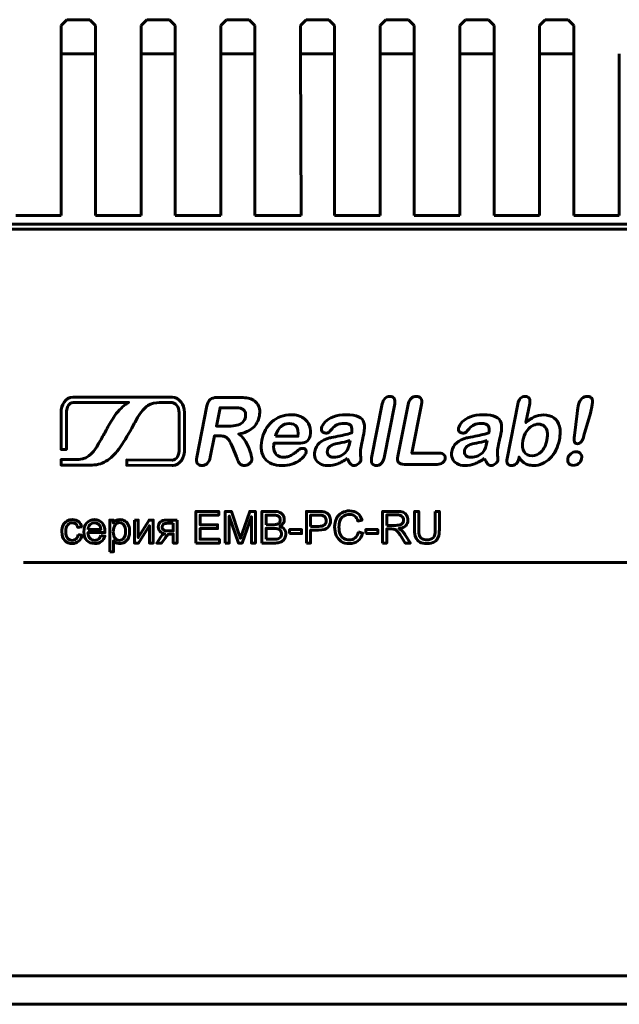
# Model space of a CAD drawing. Header units: millimetres. Extents: x -130 to 140, y -142 to 74.
# Tile 3 of 13: x -86 to -33, y -12 to 74. Entities that reach past the tile are written whole.
import ezdxf

# ---------------------------------------------------------------- set-up
doc = ezdxf.new("R2010")
doc.units = ezdxf.units.MM
doc.linetypes.add('K5LT_BASIC', pattern=[0])

msp = doc.modelspace()

# ---------------------------------------------------------------- linework, layer by layer
at = {"color": 150, "linetype": 'K5LT_BASIC', "lineweight": 60, "true_color": 0x0080ff}
for p, q in [((-81.706, 74.118), (-82.206, 73.618)), ((-82.206, 71.118), (-82.206, 73.618)), ((-79.706, 74.118), (-81.706, 74.118)), ((-79.206, 73.618), (-79.706, 74.118)), ((-79.206, 73.618), (-79.206, 71.118)), ((-74.706, 74.118), (-75.206, 73.618)), ((-75.206, 71.118), (-75.206, 73.618)), ((-72.706, 74.118), (-74.706, 74.118)), ((-72.206, 73.618), (-72.706, 74.118)), ((-72.206, 73.618), (-72.206, 71.118)), ((-67.706, 74.118), (-68.206, 73.618)), ((-68.206, 71.118), (-68.206, 73.618)), ((-65.706, 74.118), (-67.706, 74.118)), ((-65.206, 73.618), (-65.706, 74.118)), ((-65.206, 73.618), (-65.206, 71.118)), ((-60.703, 74.118), (-61.2, 73.618)), ((-61.193, 71.118), (-61.2, 73.618)), ((-58.706, 74.118), (-60.703, 74.118)), ((-58.206, 73.618), (-58.706, 74.118)), ((-58.206, 73.618), (-58.206, 71.118)), ((-53.706, 74.118), (-54.206, 73.618)), ((-54.206, 71.118), (-54.206, 73.618)), ((-51.706, 74.118), (-53.706, 74.118)), ((-51.206, 73.618), (-51.706, 74.118)), ((-51.206, 73.618), (-51.206, 71.118)), ((-46.706, 74.118), (-47.206, 73.618)), ((-47.206, 71.118), (-47.206, 73.618)), ((-44.706, 74.118), (-46.706, 74.118)), ((-44.206, 73.618), (-44.706, 74.118)), ((-44.206, 73.618), (-44.206, 71.118)), ((-39.706, 74.118), (-40.206, 73.618)), ((-40.206, 71.118), (-40.206, 73.618)), ((-39.706, 74.118), (-37.706, 74.118)), ((-37.206, 73.618), (-37.706, 74.118)), ((-37.206, 73.618), (-37.206, 71.118)), ((-82.206, 71.118), (-82.206, 56.918)), ((-79.206, 71.118), (-82.206, 71.118)), ((-79.206, 56.918), (-79.206, 71.118)), ((-75.206, 71.118), (-75.206, 56.918)), ((-72.206, 71.118), (-75.206, 71.118)), ((-72.206, 56.918), (-72.206, 71.118)), ((-68.206, 71.118), (-68.206, 56.918)), ((-65.206, 71.118), (-68.206, 71.118)), ((-65.206, 56.918), (-65.206, 71.118)), ((-61.193, 71.118), (-61.152, 56.918)), ((-58.206, 71.118), (-61.193, 71.118)), ((-58.206, 56.918), (-58.206, 71.118)), ((-54.206, 71.118), (-54.206, 56.918)), ((-51.206, 71.118), (-54.206, 71.118)), ((-51.206, 56.918), (-51.206, 71.118)), ((-47.206, 71.118), (-47.206, 56.918)), ((-44.206, 71.118), (-47.206, 71.118)), ((-44.206, 56.918), (-44.206, 71.118)), ((-40.206, 56.918), (-40.206, 71.118)), ((-40.206, 71.118), (-37.206, 71.118)), ((-37.206, 56.918), (-37.206, 71.118)), ((-33.206, 71.118), (-33.206, 56.918)), ((-82.206, 56.918), (-86.206, 56.918)), ((-75.206, 56.918), (-79.206, 56.918)), ((-68.206, 56.918), (-72.206, 56.918)), ((-61.152, 56.918), (-65.206, 56.918)), ((-54.206, 56.918), (-58.206, 56.918)), ((-47.206, 56.918), (-51.206, 56.918)), ((-40.206, 56.918), (-44.206, 56.918)), ((-33.206, 56.918), (-37.206, 56.918)), ((-0.305, 55.718), (-95.656, 55.718)), ((-0.755, 56.168), (-95.456, 56.168)), ((-78.874, 36.991), (-78.872, 36.994)), ((-85.511, 26.455), (82.489, 26.455)), ((-119.706, -9.832), (130.294, -9.832)), ((-107.006, -9.824), (-69.706, -9.824)), ((-69.706, -9.824), (-69.706, -9.832)), ((-39.706, -9.824), (-9.706, -9.824)), ((-39.706, -9.832), (-39.706, -9.824)), ((-119.706, -12.332), (130.294, -12.332))]:
    msp.add_line(p, q, dxfattribs=at)
for points, knots in [([(-73.568, 40.515), (-73.894, 40.495), (-74.339, 40.411), (-74.597, 40.244), (-74.904, 40.047), (-75.196, 39.712), (-75.513, 39.178), (-75.706, 38.835), (-75.786, 38.691), (-75.866, 38.547), (-76.309, 37.749), (-76.58, 37.262), (-77.036, 36.597), (-77.374, 36.101), (-77.728, 35.715), (-78.125, 35.447), (-78.533, 35.171), (-78.982, 35.022), (-79.494, 35.013), (-79.494, 35.013), (-79.501, 35.013), (-79.501, 35.013), (-82.219, 35.012), (-82.219, 35.012), (-82.224, 35.494), (-82.224, 35.494), (-80.666, 35.499), (-80.666, 35.499), (-79.73, 35.539), (-79.24, 36.374), (-78.989, 36.802), (-78.946, 36.876), (-78.908, 36.939), (-78.875, 36.989), (-78.641, 37.387), (-78.482, 37.683), (-78.337, 37.953), (-78.136, 38.326), (-77.962, 38.649), (-77.629, 39.166), (-77.629, 39.166), (-77.631, 39.164), (-77.631, 39.164), (-77.303, 39.687), (-76.914, 40.076), (-76.535, 40.357), (-76.468, 40.407), (-76.361, 40.473), (-76.294, 40.517), (-76.294, 40.517), (-76.294, 40.517), (-76.294, 40.517), (-81.16, 40.519), (-81.16, 40.519), (-81.33, 40.499), (-81.471, 40.415), (-81.571, 40.271), (-81.684, 40.109), (-81.751, 39.871), (-81.759, 39.558), (-81.759, 39.558), (-81.759, 36.395), (-81.759, 36.395), (-82.231, 36.395), (-82.231, 36.395), (-82.231, 39.569), (-82.231, 39.569), (-82.22, 39.978), (-82.122, 40.303), (-81.958, 40.539), (-81.772, 40.806), (-81.507, 40.958), (-81.188, 40.989), (-81.188, 40.989), (-81.166, 40.99), (-81.166, 40.99), (-73.402, 40.986), (-73.402, 40.986), (-73.402, 40.986), (-73.402, 40.986), (-72.485, 40.981), (-72.485, 40.981), (-72.466, 40.981), (-72.466, 40.981), (-72.164, 40.955), (-71.888, 40.802), (-71.689, 40.54), (-71.516, 40.312), (-71.404, 40.011), (-71.393, 39.632), (-71.393, 39.632), (-71.382, 39.594), (-71.382, 39.594), (-71.388, 36.458), (-71.388, 36.458), (-71.388, 36.464), (-71.388, 36.464), (-71.365, 35.648), (-71.805, 34.999), (-72.42, 34.982), (-72.42, 34.982), (-72.421, 34.982), (-72.421, 34.982), (-72.437, 34.981), (-72.453, 34.981), (-72.469, 34.982), (-72.469, 34.982), (-72.464, 34.982), (-72.464, 34.982), (-76.458, 34.993), (-76.458, 34.993), (-76.458, 35.464), (-76.458, 35.464), (-72.464, 35.453), (-72.464, 35.453), (-72.458, 35.453), (-72.458, 35.453), (-72.45, 35.453), (-72.441, 35.453), (-72.432, 35.453), (-72.432, 35.453), (-72.433, 35.453), (-72.433, 35.453), (-72.089, 35.463), (-71.844, 35.9), (-71.859, 36.451), (-71.859, 36.451), (-71.859, 36.458), (-71.859, 36.458), (-71.864, 39.615), (-71.864, 39.615), (-71.864, 39.609), (-71.864, 39.609), (-71.872, 39.883), (-71.948, 40.101), (-72.065, 40.255), (-72.18, 40.407), (-72.337, 40.495), (-72.506, 40.51), (-72.506, 40.51), (-72.487, 40.51), (-72.487, 40.51), (-73.402, 40.515), (-73.402, 40.515), (-73.403, 40.515), (-73.403, 40.515), (-73.568, 40.515), (-73.568, 40.515), (-73.568, 40.515), (-73.568, 40.515)], [0, 0, 0, 0, 0.017544, 0.017544, 0.017544, 0.035088, 0.035088, 0.035088, 0.052632, 0.052632, 0.052632, 0.070175, 0.070175, 0.070175, 0.087719, 0.087719, 0.087719, 0.105263, 0.105263, 0.105263, 0.122807, 0.122807, 0.140351, 0.140351, 0.157895, 0.157895, 0.175439, 0.175439, 0.175439, 0.192982, 0.192982, 0.192982, 0.210526, 0.210526, 0.210526, 0.22807, 0.22807, 0.22807, 0.245614, 0.245614, 0.245614, 0.263158, 0.263158, 0.263158, 0.280702, 0.280702, 0.280702, 0.298246, 0.298246, 0.298246, 0.315789, 0.315789, 0.333333, 0.333333, 0.333333, 0.350877, 0.350877, 0.350877, 0.368421, 0.368421, 0.368421, 0.385965, 0.385965, 0.403509, 0.403509, 0.421053, 0.421053, 0.421053, 0.438596, 0.438596, 0.438596, 0.45614, 0.45614, 0.45614, 0.473684, 0.473684, 0.491228, 0.491228, 0.508772, 0.508772, 0.526316, 0.526316, 0.54386, 0.54386, 0.54386, 0.561404, 0.561404, 0.561404, 0.578947, 0.578947, 0.578947, 0.596491, 0.596491, 0.614035, 0.614035, 0.631579, 0.631579, 0.631579, 0.649123, 0.649123, 0.649123, 0.666667, 0.666667, 0.666667, 0.684211, 0.684211, 0.684211, 0.701754, 0.701754, 0.719298, 0.719298, 0.736842, 0.736842, 0.754386, 0.754386, 0.77193, 0.77193, 0.77193, 0.789474, 0.789474, 0.789474, 0.807018, 0.807018, 0.807018, 0.824561, 0.824561, 0.824561, 0.842105, 0.842105, 0.859649, 0.859649, 0.877193, 0.877193, 0.877193, 0.894737, 0.894737, 0.894737, 0.912281, 0.912281, 0.912281, 0.929825, 0.929825, 0.947368, 0.947368, 0.964912, 0.964912, 0.982456, 0.982456, 1, 1, 1, 1]), ([(-68.33, 37.586), (-68.33, 37.586), (-68.747, 37.586), (-68.747, 37.586), (-69.12, 35.701), (-69.12, 35.701), (-69.169, 35.454), (-69.26, 35.271), (-69.393, 35.154), (-69.525, 35.036), (-69.68, 34.977), (-69.856, 34.977), (-70.045, 34.977), (-70.18, 35.039), (-70.26, 35.162), (-70.339, 35.285), (-70.356, 35.464), (-70.309, 35.701), (-70.309, 35.701), (-69.414, 40.215), (-69.414, 40.215), (-69.364, 40.471), (-69.27, 40.656), (-69.132, 40.771), (-68.995, 40.886), (-68.798, 40.943), (-68.542, 40.943), (-68.542, 40.943), (-66.61, 40.943), (-66.61, 40.943), (-66.343, 40.943), (-66.117, 40.932), (-65.932, 40.909), (-65.747, 40.887), (-65.585, 40.841), (-65.447, 40.771), (-65.278, 40.693), (-65.138, 40.583), (-65.024, 40.439), (-64.912, 40.295), (-64.837, 40.128), (-64.803, 39.937), (-64.766, 39.747), (-64.77, 39.545), (-64.812, 39.33), (-64.899, 38.893), (-65.091, 38.544), (-65.39, 38.283), (-65.689, 38.02), (-66.1, 37.836), (-66.622, 37.727), (-66.434, 37.615), (-66.265, 37.448), (-66.116, 37.23), (-65.968, 37.011), (-65.842, 36.779), (-65.741, 36.532), (-65.639, 36.284), (-65.566, 36.062), (-65.521, 35.864), (-65.477, 35.664), (-65.461, 35.528), (-65.476, 35.454), (-65.491, 35.376), (-65.531, 35.3), (-65.596, 35.223), (-65.66, 35.148), (-65.738, 35.088), (-65.833, 35.043), (-65.928, 34.999), (-66.031, 34.977), (-66.143, 34.977), (-66.275, 34.977), (-66.382, 35.009), (-66.46, 35.072), (-66.538, 35.134), (-66.6, 35.214), (-66.647, 35.309), (-66.693, 35.405), (-66.754, 35.547), (-66.829, 35.734), (-66.829, 35.734), (-67.148, 36.526), (-67.148, 36.526), (-67.262, 36.817), (-67.371, 37.038), (-67.475, 37.19), (-67.58, 37.342), (-67.696, 37.445), (-67.824, 37.501), (-67.951, 37.557), (-68.12, 37.586), (-68.33, 37.586)], [0, 0, 0, 0, 0.032258, 0.032258, 0.064516, 0.064516, 0.064516, 0.096774, 0.096774, 0.096774, 0.129032, 0.129032, 0.129032, 0.16129, 0.16129, 0.16129, 0.193548, 0.193548, 0.193548, 0.225806, 0.225806, 0.225806, 0.258065, 0.258065, 0.258065, 0.290323, 0.290323, 0.290323, 0.322581, 0.322581, 0.322581, 0.354839, 0.354839, 0.354839, 0.387097, 0.387097, 0.387097, 0.419355, 0.419355, 0.419355, 0.451613, 0.451613, 0.451613, 0.483871, 0.483871, 0.483871, 0.516129, 0.516129, 0.516129, 0.548387, 0.548387, 0.548387, 0.580645, 0.580645, 0.580645, 0.612903, 0.612903, 0.612903, 0.645161, 0.645161, 0.645161, 0.677419, 0.677419, 0.677419, 0.709677, 0.709677, 0.709677, 0.741935, 0.741935, 0.741935, 0.774194, 0.774194, 0.774194, 0.806452, 0.806452, 0.806452, 0.83871, 0.83871, 0.83871, 0.870968, 0.870968, 0.870968, 0.903226, 0.903226, 0.903226, 0.935484, 0.935484, 0.935484, 0.967742, 0.967742, 0.967742, 1, 1, 1, 1]), ([(-54.96, 35.641), (-54.96, 35.641), (-54.022, 40.379), (-54.022, 40.379), (-53.979, 40.598), (-53.897, 40.763), (-53.778, 40.875), (-53.658, 40.987), (-53.516, 41.043), (-53.35, 41.043), (-53.184, 41.043), (-53.063, 40.987), (-52.982, 40.876), (-52.903, 40.766), (-52.885, 40.6), (-52.929, 40.379), (-52.929, 40.379), (-53.868, 35.641), (-53.868, 35.641), (-53.912, 35.42), (-53.996, 35.255), (-54.121, 35.144), (-54.245, 35.033), (-54.389, 34.977), (-54.551, 34.977), (-54.712, 34.977), (-54.831, 35.035), (-54.908, 35.149), (-54.985, 35.264), (-55.003, 35.428), (-54.96, 35.641)], [0, 0, 0, 0, 0.1, 0.1, 0.1, 0.2, 0.2, 0.2, 0.3, 0.3, 0.3, 0.4, 0.4, 0.4, 0.5, 0.5, 0.5, 0.6, 0.6, 0.6, 0.7, 0.7, 0.7, 0.8, 0.8, 0.8, 0.9, 0.9, 0.9, 1, 1, 1, 1]), ([(-50.572, 40.323), (-50.572, 40.323), (-51.418, 36.054), (-51.418, 36.054), (-49.008, 36.054), (-49.008, 36.054), (-48.817, 36.054), (-48.679, 36.007), (-48.595, 35.913), (-48.51, 35.82), (-48.482, 35.703), (-48.51, 35.562), (-48.539, 35.417), (-48.613, 35.301), (-48.731, 35.211), (-48.85, 35.122), (-49.008, 35.077), (-49.202, 35.077), (-49.202, 35.077), (-52.071, 35.077), (-52.071, 35.077), (-52.33, 35.077), (-52.505, 35.134), (-52.596, 35.249), (-52.687, 35.364), (-52.706, 35.55), (-52.655, 35.805), (-52.655, 35.805), (-51.76, 40.323), (-51.76, 40.323), (-51.713, 40.562), (-51.623, 40.742), (-51.359, 40.983), (-51.205, 41.043), (-51.029, 41.043), (-50.851, 41.043), (-50.718, 40.984), (-50.631, 40.865), (-50.544, 40.747), (-50.524, 40.565), (-50.572, 40.323)], [0, 0, 0, 0, 0.071429, 0.071429, 0.142857, 0.142857, 0.142857, 0.214286, 0.214286, 0.214286, 0.285714, 0.285714, 0.285714, 0.357143, 0.357143, 0.357143, 0.428571, 0.428571, 0.428571, 0.5, 0.5, 0.5, 0.571429, 0.571429, 0.571429, 0.642857, 0.642857, 0.642857, 0.714286, 0.714286, 0.714286, 0.785714, 0.785714, 0.857143, 0.857143, 0.857143, 0.928571, 0.928571, 0.928571, 1, 1, 1, 1]), ([(-41.074, 40.419), (-41.074, 40.419), (-41.405, 38.75), (-41.405, 38.75), (-41.157, 38.964), (-40.915, 39.127), (-40.679, 39.24), (-40.444, 39.353), (-40.168, 39.411), (-39.853, 39.411), (-39.49, 39.411), (-39.189, 39.325), (-38.95, 39.153), (-38.709, 38.981), (-38.547, 38.731), (-38.462, 38.404), (-38.375, 38.078), (-38.376, 37.69), (-38.465, 37.242), (-38.531, 36.911), (-38.633, 36.608), (-38.771, 36.332), (-38.91, 36.056), (-39.08, 35.816), (-39.279, 35.614), (-39.481, 35.41), (-39.706, 35.255), (-39.956, 35.144), (-40.206, 35.033), (-40.468, 34.977), (-40.743, 34.977), (-40.911, 34.977), (-41.065, 34.998), (-41.206, 35.037), (-41.346, 35.077), (-41.461, 35.13), (-41.553, 35.196), (-41.644, 35.26), (-41.719, 35.328), (-41.779, 35.398), (-41.838, 35.466), (-41.915, 35.57), (-42.007, 35.709), (-42.007, 35.709), (-42.028, 35.602), (-42.028, 35.602), (-42.069, 35.397), (-42.149, 35.241), (-42.268, 35.136), (-42.389, 35.031), (-42.525, 34.977), (-42.677, 34.977), (-42.831, 34.977), (-42.945, 35.031), (-43.015, 35.136), (-43.086, 35.241), (-43.102, 35.397), (-43.061, 35.602), (-43.061, 35.602), (-42.116, 40.371), (-42.116, 40.371), (-42.072, 40.592), (-41.994, 40.76), (-41.883, 40.874), (-41.77, 40.987), (-41.635, 41.043), (-41.475, 41.043), (-41.307, 41.043), (-41.188, 40.988), (-41.119, 40.88), (-41.049, 40.773), (-41.035, 40.618), (-41.074, 40.419)], [0, 0, 0, 0, 0.041667, 0.041667, 0.041667, 0.083333, 0.083333, 0.083333, 0.125, 0.125, 0.125, 0.166667, 0.166667, 0.166667, 0.208333, 0.208333, 0.208333, 0.25, 0.25, 0.25, 0.291667, 0.291667, 0.291667, 0.333333, 0.333333, 0.333333, 0.375, 0.375, 0.375, 0.416667, 0.416667, 0.416667, 0.458333, 0.458333, 0.458333, 0.5, 0.5, 0.5, 0.541667, 0.541667, 0.541667, 0.583333, 0.583333, 0.583333, 0.625, 0.625, 0.625, 0.666667, 0.666667, 0.666667, 0.708333, 0.708333, 0.708333, 0.75, 0.75, 0.75, 0.791667, 0.791667, 0.791667, 0.833333, 0.833333, 0.833333, 0.875, 0.875, 0.875, 0.916667, 0.916667, 0.916667, 0.958333, 0.958333, 0.958333, 1, 1, 1, 1]), ([(-37.154, 37.619), (-37.154, 37.619), (-36.903, 39.535), (-36.903, 39.535), (-36.853, 39.908), (-36.812, 40.176), (-36.78, 40.338), (-36.736, 40.561), (-36.644, 40.733), (-36.503, 40.857), (-36.363, 40.982), (-36.198, 41.043), (-36.008, 41.043), (-35.778, 41.043), (-35.641, 40.964), (-35.594, 40.805), (-35.548, 40.647), (-35.555, 40.417), (-35.614, 40.118), (-35.649, 39.942), (-35.694, 39.765), (-35.749, 39.583), (-35.749, 39.583), (-36.312, 37.611), (-36.312, 37.611), (-36.376, 37.376), (-36.452, 37.195), (-36.538, 37.07), (-36.624, 36.945), (-36.739, 36.883), (-36.88, 36.883), (-37.024, 36.883), (-37.112, 36.943), (-37.144, 37.064), (-37.176, 37.186), (-37.179, 37.37), (-37.154, 37.619)], [0, 0, 0, 0, 0.083333, 0.083333, 0.083333, 0.166667, 0.166667, 0.166667, 0.25, 0.25, 0.25, 0.333333, 0.333333, 0.333333, 0.416667, 0.416667, 0.416667, 0.5, 0.5, 0.5, 0.583333, 0.583333, 0.583333, 0.666667, 0.666667, 0.666667, 0.75, 0.75, 0.75, 0.833333, 0.833333, 0.833333, 0.916667, 0.916667, 0.916667, 1, 1, 1, 1]), ([(-67.162, 40.051), (-67.162, 40.051), (-68.259, 40.051), (-68.259, 40.051), (-68.578, 38.438), (-68.578, 38.438), (-67.514, 38.438), (-67.514, 38.438), (-67.229, 38.438), (-66.983, 38.463), (-66.778, 38.512), (-66.575, 38.561), (-66.409, 38.646), (-66.283, 38.765), (-66.157, 38.884), (-66.073, 39.046), (-66.032, 39.255), (-65.999, 39.418), (-66.012, 39.561), (-66.071, 39.685), (-66.128, 39.81), (-66.224, 39.903), (-66.36, 39.964), (-66.486, 40.023), (-66.753, 40.051), (-67.162, 40.051)], [0, 0, 0, 0, 0.111111, 0.111111, 0.222222, 0.222222, 0.333333, 0.333333, 0.333333, 0.444444, 0.444444, 0.444444, 0.555556, 0.555556, 0.555556, 0.666667, 0.666667, 0.666667, 0.777778, 0.777778, 0.777778, 0.888889, 0.888889, 0.888889, 1, 1, 1, 1]), ([(-61.395, 36.93), (-61.395, 36.93), (-63.531, 36.93), (-63.531, 36.93), (-63.577, 36.682), (-63.57, 36.463), (-63.511, 36.273), (-63.451, 36.084), (-63.35, 35.942), (-63.208, 35.846), (-63.066, 35.749), (-62.896, 35.701), (-62.702, 35.701), (-62.571, 35.701), (-62.449, 35.716), (-62.335, 35.748), (-62.221, 35.778), (-62.107, 35.826), (-61.993, 35.891), (-61.877, 35.957), (-61.771, 36.026), (-61.671, 36.101), (-61.57, 36.177), (-61.439, 36.278), (-61.277, 36.406), (-61.212, 36.454), (-61.128, 36.478), (-61.024, 36.478), (-60.912, 36.478), (-60.827, 36.447), (-60.769, 36.385), (-60.713, 36.324), (-60.695, 36.238), (-60.717, 36.126), (-60.736, 36.028), (-60.799, 35.912), (-60.902, 35.779), (-61.005, 35.648), (-61.147, 35.521), (-61.328, 35.399), (-61.508, 35.278), (-61.723, 35.177), (-61.975, 35.098), (-62.227, 35.017), (-62.507, 34.977), (-62.813, 34.977), (-63.515, 34.977), (-64.022, 35.177), (-64.642, 35.977), (-64.729, 36.521), (-64.594, 37.206), (-64.53, 37.529), (-64.422, 37.829), (-64.271, 38.105), (-64.121, 38.381), (-63.933, 38.617), (-63.711, 38.815), (-63.487, 39.012), (-63.231, 39.164), (-62.939, 39.269), (-62.649, 39.374), (-62.34, 39.427), (-62.012, 39.427), (-61.585, 39.427), (-61.236, 39.337), (-60.967, 39.157), (-60.697, 38.977), (-60.515, 38.744), (-60.419, 38.459), (-60.324, 38.173), (-60.305, 37.882), (-60.364, 37.586), (-60.418, 37.312), (-60.532, 37.134), (-60.706, 37.052), (-60.879, 36.971), (-61.109, 36.93), (-61.395, 36.93)], [0, 0, 0, 0, 0.038462, 0.038462, 0.038462, 0.076923, 0.076923, 0.076923, 0.115385, 0.115385, 0.115385, 0.153846, 0.153846, 0.153846, 0.192308, 0.192308, 0.192308, 0.230769, 0.230769, 0.230769, 0.269231, 0.269231, 0.269231, 0.307692, 0.307692, 0.307692, 0.346154, 0.346154, 0.346154, 0.384615, 0.384615, 0.384615, 0.423077, 0.423077, 0.423077, 0.461538, 0.461538, 0.461538, 0.5, 0.5, 0.5, 0.538462, 0.538462, 0.538462, 0.576923, 0.576923, 0.576923, 0.615385, 0.615385, 0.653846, 0.653846, 0.653846, 0.692308, 0.692308, 0.692308, 0.730769, 0.730769, 0.730769, 0.769231, 0.769231, 0.769231, 0.807692, 0.807692, 0.807692, 0.846154, 0.846154, 0.846154, 0.884615, 0.884615, 0.884615, 0.923077, 0.923077, 0.923077, 0.961538, 0.961538, 0.961538, 1, 1, 1, 1]), ([(-57.077, 35.593), (-57.383, 35.388), (-57.669, 35.234), (-57.935, 35.132), (-58.202, 35.029), (-58.49, 34.977), (-58.796, 34.977), (-59.077, 34.977), (-59.312, 35.033), (-59.502, 35.144), (-59.692, 35.255), (-59.826, 35.403), (-59.903, 35.593), (-59.98, 35.783), (-59.997, 35.988), (-59.953, 36.209), (-59.894, 36.508), (-59.75, 36.762), (-59.518, 36.974), (-59.286, 37.185), (-58.999, 37.327), (-58.653, 37.398), (-58.581, 37.414), (-58.402, 37.449), (-58.115, 37.505), (-57.829, 37.563), (-57.584, 37.613), (-57.378, 37.66), (-57.173, 37.708), (-56.949, 37.764), (-56.707, 37.831), (-56.663, 38.119), (-56.679, 38.33), (-56.755, 38.464), (-56.832, 38.6), (-57.03, 38.666), (-57.354, 38.666), (-57.631, 38.666), (-57.847, 38.628), (-58.002, 38.55), (-58.158, 38.473), (-58.301, 38.358), (-58.432, 38.202), (-58.562, 38.048), (-58.653, 37.945), (-58.704, 37.896), (-58.756, 37.847), (-58.85, 37.822), (-58.985, 37.822), (-59.108, 37.822), (-59.207, 37.862), (-59.28, 37.941), (-59.354, 38.019), (-59.378, 38.12), (-59.354, 38.243), (-59.316, 38.434), (-59.212, 38.621), (-59.039, 38.803), (-58.867, 38.985), (-58.626, 39.134), (-58.314, 39.251), (-58.003, 39.368), (-57.633, 39.427), (-57.203, 39.427), (-56.722, 39.427), (-56.357, 39.37), (-56.105, 39.256), (-55.852, 39.143), (-55.694, 38.964), (-55.629, 38.718), (-55.564, 38.474), (-55.572, 38.147), (-55.652, 37.742), (-55.703, 37.486), (-55.747, 37.268), (-55.784, 37.09), (-55.821, 36.911), (-55.861, 36.712), (-55.907, 36.493), (-55.948, 36.289), (-55.956, 36.074), (-55.932, 35.851), (-55.908, 35.629), (-55.904, 35.485), (-55.916, 35.421), (-55.938, 35.309), (-56.011, 35.207), (-56.134, 35.115), (-56.257, 35.024), (-56.387, 34.977), (-56.519, 34.977), (-56.631, 34.977), (-56.731, 35.031), (-56.82, 35.136), (-56.909, 35.241), (-56.994, 35.393), (-57.077, 35.593)], [0, 0, 0, 0, 0.03125, 0.03125, 0.03125, 0.0625, 0.0625, 0.0625, 0.09375, 0.09375, 0.09375, 0.125, 0.125, 0.125, 0.15625, 0.15625, 0.15625, 0.1875, 0.1875, 0.1875, 0.21875, 0.21875, 0.21875, 0.25, 0.25, 0.25, 0.28125, 0.28125, 0.28125, 0.3125, 0.3125, 0.3125, 0.34375, 0.34375, 0.34375, 0.375, 0.375, 0.375, 0.40625, 0.40625, 0.40625, 0.4375, 0.4375, 0.4375, 0.46875, 0.46875, 0.46875, 0.5, 0.5, 0.5, 0.53125, 0.53125, 0.53125, 0.5625, 0.5625, 0.5625, 0.59375, 0.59375, 0.59375, 0.625, 0.625, 0.625, 0.65625, 0.65625, 0.65625, 0.6875, 0.6875, 0.6875, 0.71875, 0.71875, 0.71875, 0.75, 0.75, 0.75, 0.78125, 0.78125, 0.78125, 0.8125, 0.8125, 0.8125, 0.84375, 0.84375, 0.84375, 0.875, 0.875, 0.875, 0.90625, 0.90625, 0.90625, 0.9375, 0.9375, 0.9375, 0.96875, 0.96875, 0.96875, 1, 1, 1, 1]), ([(-45.038, 35.593), (-45.343, 35.388), (-45.629, 35.234), (-45.895, 35.132), (-46.163, 35.029), (-46.45, 34.977), (-46.756, 34.977), (-47.038, 34.977), (-47.272, 35.033), (-47.462, 35.144), (-47.652, 35.255), (-47.786, 35.403), (-47.864, 35.593), (-47.941, 35.783), (-47.957, 35.988), (-47.914, 36.209), (-47.854, 36.508), (-47.71, 36.762), (-47.478, 36.974), (-47.246, 37.185), (-46.959, 37.327), (-46.613, 37.398), (-46.541, 37.414), (-46.362, 37.449), (-46.075, 37.505), (-45.789, 37.563), (-45.544, 37.613), (-45.339, 37.66), (-45.134, 37.708), (-44.91, 37.764), (-44.667, 37.831), (-44.623, 38.119), (-44.639, 38.33), (-44.715, 38.464), (-44.792, 38.6), (-44.99, 38.666), (-45.314, 38.666), (-45.591, 38.666), (-45.808, 38.628), (-45.962, 38.55), (-46.119, 38.473), (-46.262, 38.358), (-46.392, 38.202), (-46.522, 38.048), (-46.614, 37.945), (-46.664, 37.896), (-46.716, 37.847), (-46.81, 37.822), (-46.945, 37.822), (-47.068, 37.822), (-47.167, 37.862), (-47.24, 37.941), (-47.315, 38.019), (-47.338, 38.12), (-47.314, 38.243), (-47.276, 38.434), (-47.172, 38.621), (-47, 38.803), (-46.827, 38.985), (-46.586, 39.134), (-46.274, 39.251), (-45.963, 39.368), (-45.593, 39.427), (-45.163, 39.427), (-44.682, 39.427), (-44.317, 39.37), (-44.065, 39.256), (-43.813, 39.143), (-43.654, 38.964), (-43.59, 38.718), (-43.525, 38.474), (-43.532, 38.147), (-43.612, 37.742), (-43.663, 37.486), (-43.707, 37.268), (-43.744, 37.09), (-43.781, 36.911), (-43.822, 36.712), (-43.868, 36.493), (-43.908, 36.289), (-43.917, 36.074), (-43.892, 35.851), (-43.868, 35.629), (-43.864, 35.485), (-43.877, 35.421), (-43.899, 35.309), (-43.971, 35.207), (-44.218, 35.024), (-44.347, 34.977), (-44.479, 34.977), (-44.591, 34.977), (-44.691, 35.031), (-44.78, 35.136), (-44.87, 35.241), (-44.954, 35.393), (-45.038, 35.593)], [0, 0, 0, 0, 0.03125, 0.03125, 0.03125, 0.0625, 0.0625, 0.0625, 0.09375, 0.09375, 0.09375, 0.125, 0.125, 0.125, 0.15625, 0.15625, 0.15625, 0.1875, 0.1875, 0.1875, 0.21875, 0.21875, 0.21875, 0.25, 0.25, 0.25, 0.28125, 0.28125, 0.28125, 0.3125, 0.3125, 0.3125, 0.34375, 0.34375, 0.34375, 0.375, 0.375, 0.375, 0.40625, 0.40625, 0.40625, 0.4375, 0.4375, 0.4375, 0.46875, 0.46875, 0.46875, 0.5, 0.5, 0.5, 0.53125, 0.53125, 0.53125, 0.5625, 0.5625, 0.5625, 0.59375, 0.59375, 0.59375, 0.625, 0.625, 0.625, 0.65625, 0.65625, 0.65625, 0.6875, 0.6875, 0.6875, 0.71875, 0.71875, 0.71875, 0.75, 0.75, 0.75, 0.78125, 0.78125, 0.78125, 0.8125, 0.8125, 0.8125, 0.84375, 0.84375, 0.84375, 0.875, 0.875, 0.875, 0.90625, 0.90625, 0.9375, 0.9375, 0.9375, 0.96875, 0.96875, 0.96875, 1, 1, 1, 1]), ([(-63.408, 37.551), (-63.408, 37.551), (-61.428, 37.551), (-61.428, 37.551), (-61.38, 37.923), (-61.425, 38.203), (-61.564, 38.388), (-61.702, 38.574), (-61.913, 38.666), (-62.198, 38.666), (-62.471, 38.666), (-62.713, 38.572), (-62.925, 38.385), (-63.137, 38.197), (-63.299, 37.918), (-63.408, 37.551)], [0, 0, 0, 0, 0.2, 0.2, 0.2, 0.4, 0.4, 0.4, 0.6, 0.6, 0.6, 0.8, 0.8, 0.8, 1, 1, 1, 1]), ([(-41.665, 37.174), (-41.751, 36.739), (-41.718, 36.405), (-41.566, 36.171), (-41.413, 35.938), (-41.175, 35.821), (-40.853, 35.821), (-40.577, 35.821), (-40.317, 35.94), (-40.07, 36.179), (-39.825, 36.418), (-39.657, 36.76), (-39.569, 37.206), (-39.512, 37.495), (-39.504, 37.742), (-39.546, 37.949), (-39.587, 38.158), (-39.672, 38.32), (-39.803, 38.433), (-39.932, 38.546), (-40.098, 38.602), (-40.302, 38.602), (-40.509, 38.602), (-40.706, 38.546), (-40.891, 38.433), (-41.076, 38.32), (-41.237, 38.154), (-41.373, 37.94), (-41.509, 37.725), (-41.606, 37.47), (-41.665, 37.174)], [0, 0, 0, 0, 0.1, 0.1, 0.1, 0.2, 0.2, 0.2, 0.3, 0.3, 0.3, 0.4, 0.4, 0.4, 0.5, 0.5, 0.5, 0.6, 0.6, 0.6, 0.7, 0.7, 0.7, 0.8, 0.8, 0.8, 0.9, 0.9, 0.9, 1, 1, 1, 1]), ([(-56.837, 37.174), (-57.008, 37.115), (-57.254, 37.053), (-57.571, 36.988), (-57.89, 36.922), (-58.112, 36.874), (-58.235, 36.843), (-58.359, 36.813), (-58.483, 36.753), (-58.607, 36.663), (-58.731, 36.574), (-58.809, 36.45), (-58.841, 36.29), (-58.874, 36.123), (-58.839, 35.983), (-58.736, 35.867), (-58.633, 35.75), (-58.481, 35.693), (-58.279, 35.693), (-58.063, 35.693), (-57.854, 35.741), (-57.652, 35.835), (-57.451, 35.929), (-57.292, 36.052), (-57.177, 36.201), (-57.046, 36.366), (-56.943, 36.638), (-56.868, 37.018), (-56.868, 37.018), (-56.837, 37.174), (-56.837, 37.174)], [0, 0, 0, 0, 0.1, 0.1, 0.1, 0.2, 0.2, 0.2, 0.3, 0.3, 0.3, 0.4, 0.4, 0.4, 0.5, 0.5, 0.5, 0.6, 0.6, 0.6, 0.7, 0.7, 0.7, 0.8, 0.8, 0.8, 0.9, 0.9, 0.9, 1, 1, 1, 1]), ([(-44.797, 37.174), (-44.968, 37.115), (-45.214, 37.053), (-45.532, 36.988), (-45.851, 36.922), (-46.072, 36.874), (-46.196, 36.843), (-46.319, 36.813), (-46.443, 36.753), (-46.567, 36.663), (-46.691, 36.574), (-46.769, 36.45), (-46.801, 36.29), (-46.834, 36.123), (-46.799, 35.983), (-46.696, 35.867), (-46.594, 35.75), (-46.441, 35.693), (-46.239, 35.693), (-46.023, 35.693), (-45.814, 35.741), (-45.613, 35.835), (-45.411, 35.929), (-45.253, 36.052), (-45.137, 36.201), (-45.006, 36.366), (-44.903, 36.638), (-44.828, 37.018), (-44.828, 37.018), (-44.797, 37.174), (-44.797, 37.174)], [0, 0, 0, 0, 0.1, 0.1, 0.1, 0.2, 0.2, 0.2, 0.3, 0.3, 0.3, 0.4, 0.4, 0.4, 0.5, 0.5, 0.5, 0.6, 0.6, 0.6, 0.7, 0.7, 0.7, 0.8, 0.8, 0.8, 0.9, 0.9, 0.9, 1, 1, 1, 1]), ([(-37.232, 34.986), (-37.395, 34.986), (-37.526, 35.039), (-37.728, 35.249), (-37.758, 35.397), (-37.721, 35.585), (-37.688, 35.752), (-37.603, 35.892), (-37.464, 36.009), (-37.325, 36.125), (-37.171, 36.182), (-37.002, 36.182), (-36.834, 36.182), (-36.702, 36.125), (-36.606, 36.009), (-36.51, 35.892), (-36.479, 35.752), (-36.512, 35.585), (-36.549, 35.399), (-36.638, 35.252), (-36.78, 35.145), (-36.921, 35.039), (-37.071, 34.986), (-37.232, 34.986)], [0, 0, 0, 0, 0.125, 0.125, 0.25, 0.25, 0.25, 0.375, 0.375, 0.375, 0.5, 0.5, 0.5, 0.625, 0.625, 0.625, 0.75, 0.75, 0.75, 0.875, 0.875, 0.875, 1, 1, 1, 1]), ([(-70.389, 28.168), (-70.389, 28.168), (-70.389, 30.946), (-70.389, 30.946), (-68.381, 30.946), (-68.381, 30.946), (-68.381, 30.62), (-68.381, 30.62), (-70.02, 30.62), (-70.02, 30.62), (-70.02, 29.767), (-70.02, 29.767), (-68.486, 29.767), (-68.486, 29.767), (-68.486, 29.441), (-68.486, 29.441), (-70.02, 29.441), (-70.02, 29.441), (-70.02, 28.494), (-70.02, 28.494), (-68.315, 28.494), (-68.315, 28.494), (-68.315, 28.168), (-68.315, 28.168), (-70.389, 28.168), (-70.389, 28.168)], [0, 0, 0, 0, 0.083333, 0.083333, 0.166667, 0.166667, 0.25, 0.25, 0.333333, 0.333333, 0.416667, 0.416667, 0.5, 0.5, 0.583333, 0.583333, 0.666667, 0.666667, 0.75, 0.75, 0.833333, 0.833333, 0.916667, 0.916667, 1, 1, 1, 1]), ([(-67.814, 28.168), (-67.814, 28.168), (-67.814, 30.946), (-67.814, 30.946), (-67.263, 30.946), (-67.263, 30.946), (-66.605, 28.979), (-66.605, 28.979), (-66.544, 28.796), (-66.5, 28.659), (-66.472, 28.568), (-66.441, 28.669), (-66.391, 28.818), (-66.323, 29.014), (-66.323, 29.014), (-65.654, 30.946), (-65.654, 30.946), (-65.162, 30.946), (-65.162, 30.946), (-65.162, 28.168), (-65.162, 28.168), (-65.515, 28.168), (-65.515, 28.168), (-65.515, 30.492), (-65.515, 30.492), (-66.327, 28.168), (-66.327, 28.168), (-66.658, 28.168), (-66.658, 28.168), (-67.461, 30.535), (-67.461, 30.535), (-67.461, 28.168), (-67.461, 28.168), (-67.814, 28.168), (-67.814, 28.168)], [0, 0, 0, 0, 0.066667, 0.066667, 0.133333, 0.133333, 0.2, 0.2, 0.2, 0.266667, 0.266667, 0.266667, 0.333333, 0.333333, 0.333333, 0.4, 0.4, 0.466667, 0.466667, 0.533333, 0.533333, 0.6, 0.6, 0.666667, 0.666667, 0.733333, 0.733333, 0.8, 0.8, 0.866667, 0.866667, 0.933333, 0.933333, 1, 1, 1, 1]), ([(-64.587, 28.168), (-64.587, 28.168), (-64.587, 30.946), (-64.587, 30.946), (-63.543, 30.946), (-63.543, 30.946), (-63.331, 30.946), (-63.161, 30.918), (-63.032, 30.862), (-62.904, 30.806), (-62.804, 30.719), (-62.731, 30.602), (-62.658, 30.486), (-62.622, 30.364), (-62.622, 30.235), (-62.622, 30.117), (-62.654, 30.005), (-62.718, 29.9), (-62.782, 29.796), (-62.879, 29.711), (-63.009, 29.646), (-62.841, 29.597), (-62.712, 29.513), (-62.622, 29.394), (-62.531, 29.276), (-62.486, 29.135), (-62.486, 28.974), (-62.486, 28.843), (-62.514, 28.722), (-62.624, 28.498), (-62.692, 28.412), (-62.773, 28.351), (-62.854, 28.291), (-62.955, 28.245), (-63.077, 28.214), (-63.199, 28.183), (-63.349, 28.168), (-63.526, 28.168), (-63.526, 28.168), (-64.587, 28.168), (-64.587, 28.168)], [0, 0, 0, 0, 0.071429, 0.071429, 0.142857, 0.142857, 0.142857, 0.214286, 0.214286, 0.214286, 0.285714, 0.285714, 0.285714, 0.357143, 0.357143, 0.357143, 0.428571, 0.428571, 0.428571, 0.5, 0.5, 0.5, 0.571429, 0.571429, 0.571429, 0.642857, 0.642857, 0.642857, 0.714286, 0.714286, 0.785714, 0.785714, 0.785714, 0.857143, 0.857143, 0.857143, 0.928571, 0.928571, 0.928571, 1, 1, 1, 1]), ([(-64.218, 29.778), (-64.218, 29.778), (-63.617, 29.778), (-63.617, 29.778), (-63.454, 29.778), (-63.336, 29.789), (-63.266, 29.811), (-63.172, 29.838), (-63.101, 29.885), (-63.054, 29.95), (-63.007, 30.014), (-62.983, 30.095), (-62.983, 30.193), (-62.983, 30.285), (-63.005, 30.367), (-63.05, 30.437), (-63.094, 30.507), (-63.157, 30.556), (-63.239, 30.581), (-63.322, 30.607), (-63.463, 30.62), (-63.662, 30.62), (-63.662, 30.62), (-64.218, 30.62), (-64.218, 30.62), (-64.218, 29.778), (-64.218, 29.778)], [0, 0, 0, 0, 0.111111, 0.111111, 0.111111, 0.222222, 0.222222, 0.222222, 0.333333, 0.333333, 0.333333, 0.444444, 0.444444, 0.444444, 0.555556, 0.555556, 0.555556, 0.666667, 0.666667, 0.666667, 0.777778, 0.777778, 0.777778, 0.888889, 0.888889, 1, 1, 1, 1]), ([(-60.688, 28.168), (-60.688, 28.168), (-60.688, 30.946), (-60.688, 30.946), (-59.638, 30.946), (-59.638, 30.946), (-59.454, 30.946), (-59.312, 30.937), (-59.215, 30.92), (-59.078, 30.897), (-58.964, 30.854), (-58.871, 30.79), (-58.778, 30.726), (-58.704, 30.637), (-58.648, 30.523), (-58.591, 30.408), (-58.564, 30.282), (-58.564, 30.144), (-58.564, 29.909), (-58.639, 29.709), (-58.789, 29.546), (-58.94, 29.382), (-59.212, 29.301), (-59.606, 29.301), (-59.606, 29.301), (-60.319, 29.301), (-60.319, 29.301), (-60.319, 28.168), (-60.319, 28.168), (-60.688, 28.168), (-60.688, 28.168)], [0, 0, 0, 0, 0.090909, 0.090909, 0.181818, 0.181818, 0.181818, 0.272727, 0.272727, 0.272727, 0.363636, 0.363636, 0.363636, 0.454545, 0.454545, 0.454545, 0.545455, 0.545455, 0.545455, 0.636364, 0.636364, 0.636364, 0.727273, 0.727273, 0.727273, 0.818182, 0.818182, 0.909091, 0.909091, 1, 1, 1, 1]), ([(-60.319, 29.627), (-60.319, 29.627), (-59.6, 29.627), (-59.6, 29.627), (-59.362, 29.627), (-59.194, 29.671), (-59.094, 29.759), (-58.994, 29.848), (-58.944, 29.972), (-58.944, 30.133), (-58.944, 30.249), (-58.973, 30.349), (-59.032, 30.431), (-59.091, 30.514), (-59.169, 30.569), (-59.265, 30.596), (-59.327, 30.612), (-59.441, 30.62), (-59.608, 30.62), (-59.608, 30.62), (-60.319, 30.62), (-60.319, 30.62), (-60.319, 29.627), (-60.319, 29.627)], [0, 0, 0, 0, 0.125, 0.125, 0.125, 0.25, 0.25, 0.25, 0.375, 0.375, 0.375, 0.5, 0.5, 0.5, 0.625, 0.625, 0.625, 0.75, 0.75, 0.75, 0.875, 0.875, 1, 1, 1, 1]), ([(-56.117, 29.142), (-56.117, 29.142), (-55.748, 29.049), (-55.748, 29.049), (-55.825, 28.747), (-55.964, 28.518), (-56.164, 28.359), (-56.364, 28.201), (-56.608, 28.121), (-56.898, 28.121), (-57.197, 28.121), (-57.44, 28.182), (-57.628, 28.304), (-57.815, 28.426), (-57.958, 28.602), (-58.055, 28.833), (-58.153, 29.065), (-58.202, 29.313), (-58.202, 29.578), (-58.202, 29.867), (-58.147, 30.119), (-58.037, 30.334), (-57.926, 30.55), (-57.769, 30.713), (-57.565, 30.825), (-57.361, 30.937), (-57.136, 30.993), (-56.892, 30.993), (-56.613, 30.993), (-56.38, 30.922), (-56.191, 30.781), (-56.001, 30.639), (-55.869, 30.44), (-55.795, 30.184), (-55.795, 30.184), (-56.156, 30.099), (-56.156, 30.099), (-56.22, 30.301), (-56.314, 30.448), (-56.436, 30.54), (-56.558, 30.633), (-56.712, 30.678), (-56.898, 30.678), (-57.111, 30.678), (-57.29, 30.627), (-57.433, 30.525), (-57.576, 30.423), (-57.677, 30.285), (-57.734, 30.113), (-57.793, 29.941), (-57.822, 29.763), (-57.822, 29.58), (-57.822, 29.344), (-57.787, 29.137), (-57.719, 28.961), (-57.65, 28.785), (-57.544, 28.653), (-57.398, 28.566), (-57.253, 28.479), (-57.097, 28.436), (-56.928, 28.436), (-56.722, 28.436), (-56.549, 28.495), (-56.406, 28.613), (-56.264, 28.732), (-56.167, 28.908), (-56.117, 29.142)], [0, 0, 0, 0, 0.045455, 0.045455, 0.045455, 0.090909, 0.090909, 0.090909, 0.136364, 0.136364, 0.136364, 0.181818, 0.181818, 0.181818, 0.227273, 0.227273, 0.227273, 0.272727, 0.272727, 0.272727, 0.318182, 0.318182, 0.318182, 0.363636, 0.363636, 0.363636, 0.409091, 0.409091, 0.409091, 0.454545, 0.454545, 0.454545, 0.5, 0.5, 0.5, 0.545455, 0.545455, 0.545455, 0.590909, 0.590909, 0.590909, 0.636364, 0.636364, 0.636364, 0.681818, 0.681818, 0.681818, 0.727273, 0.727273, 0.727273, 0.772727, 0.772727, 0.772727, 0.818182, 0.818182, 0.818182, 0.863636, 0.863636, 0.863636, 0.909091, 0.909091, 0.909091, 0.954545, 0.954545, 0.954545, 1, 1, 1, 1]), ([(-53.992, 28.168), (-53.992, 28.168), (-53.992, 30.946), (-53.992, 30.946), (-52.76, 30.946), (-52.76, 30.946), (-52.512, 30.946), (-52.324, 30.921), (-52.066, 30.821), (-51.963, 30.733), (-51.809, 30.481), (-51.771, 30.342), (-51.771, 30.189), (-51.771, 29.992), (-51.835, 29.825), (-52.09, 29.555), (-52.287, 29.47), (-52.553, 29.433), (-52.456, 29.386), (-52.382, 29.34), (-52.331, 29.294), (-52.224, 29.196), (-52.122, 29.073), (-52.027, 28.924), (-52.027, 28.924), (-51.546, 28.168), (-51.546, 28.168), (-52.006, 28.168), (-52.006, 28.168), (-52.373, 28.746), (-52.373, 28.746), (-52.48, 28.913), (-52.569, 29.041), (-52.638, 29.129), (-52.708, 29.218), (-52.77, 29.28), (-52.825, 29.315), (-52.879, 29.35), (-52.936, 29.375), (-52.993, 29.389), (-53.034, 29.397), (-53.102, 29.402), (-53.197, 29.402), (-53.197, 29.402), (-53.623, 29.402), (-53.623, 29.402), (-53.623, 28.168), (-53.623, 28.168), (-53.992, 28.168), (-53.992, 28.168)], [0, 0, 0, 0, 0.052632, 0.052632, 0.105263, 0.105263, 0.105263, 0.157895, 0.157895, 0.210526, 0.210526, 0.263158, 0.263158, 0.263158, 0.315789, 0.315789, 0.368421, 0.368421, 0.368421, 0.421053, 0.421053, 0.421053, 0.473684, 0.473684, 0.473684, 0.526316, 0.526316, 0.578947, 0.578947, 0.631579, 0.631579, 0.631579, 0.684211, 0.684211, 0.684211, 0.736842, 0.736842, 0.736842, 0.789474, 0.789474, 0.789474, 0.842105, 0.842105, 0.842105, 0.894737, 0.894737, 0.947368, 0.947368, 1, 1, 1, 1]), ([(-53.623, 29.72), (-53.623, 29.72), (-52.833, 29.72), (-52.833, 29.72), (-52.665, 29.72), (-52.534, 29.737), (-52.44, 29.772), (-52.346, 29.807), (-52.274, 29.862), (-52.225, 29.939), (-52.176, 30.016), (-52.151, 30.098), (-52.151, 30.188), (-52.151, 30.32), (-52.199, 30.428), (-52.294, 30.513), (-52.389, 30.598), (-52.539, 30.64), (-52.744, 30.64), (-52.744, 30.64), (-53.623, 30.64), (-53.623, 30.64), (-53.623, 29.72), (-53.623, 29.72)], [0, 0, 0, 0, 0.125, 0.125, 0.125, 0.25, 0.25, 0.25, 0.375, 0.375, 0.375, 0.5, 0.5, 0.5, 0.625, 0.625, 0.625, 0.75, 0.75, 0.75, 0.875, 0.875, 1, 1, 1, 1]), ([(-49.374, 30.946), (-49.374, 30.946), (-49.005, 30.946), (-49.005, 30.946), (-49.005, 29.342), (-49.005, 29.342), (-49.005, 29.062), (-49.037, 28.84), (-49.1, 28.676), (-49.163, 28.512), (-49.277, 28.379), (-49.441, 28.276), (-49.606, 28.173), (-49.822, 28.121), (-50.09, 28.121), (-50.349, 28.121), (-50.562, 28.166), (-50.727, 28.256), (-50.893, 28.346), (-51.011, 28.475), (-51.081, 28.645), (-51.152, 28.815), (-51.188, 29.047), (-51.188, 29.342), (-51.188, 29.342), (-51.188, 30.946), (-51.188, 30.946), (-50.819, 30.946), (-50.819, 30.946), (-50.819, 29.342), (-50.819, 29.342), (-50.819, 29.101), (-50.796, 28.923), (-50.751, 28.809), (-50.707, 28.694), (-50.63, 28.606), (-50.521, 28.544), (-50.412, 28.482), (-50.279, 28.451), (-50.122, 28.451), (-49.852, 28.451), (-49.66, 28.512), (-49.546, 28.635), (-49.431, 28.758), (-49.374, 28.993), (-49.374, 29.342), (-49.374, 29.342), (-49.374, 30.946), (-49.374, 30.946)], [0, 0, 0, 0, 0.058824, 0.058824, 0.117647, 0.117647, 0.117647, 0.176471, 0.176471, 0.176471, 0.235294, 0.235294, 0.235294, 0.294118, 0.294118, 0.294118, 0.352941, 0.352941, 0.352941, 0.411765, 0.411765, 0.411765, 0.470588, 0.470588, 0.470588, 0.529412, 0.529412, 0.588235, 0.588235, 0.647059, 0.647059, 0.647059, 0.705882, 0.705882, 0.705882, 0.764706, 0.764706, 0.764706, 0.823529, 0.823529, 0.823529, 0.882353, 0.882353, 0.882353, 0.941176, 0.941176, 0.941176, 1, 1, 1, 1]), ([(-80.736, 28.905), (-80.736, 28.905), (-80.402, 28.858), (-80.402, 28.858), (-80.439, 28.629), (-80.532, 28.45), (-80.834, 28.19), (-81.019, 28.125), (-81.239, 28.125), (-81.514, 28.125), (-81.735, 28.215), (-81.902, 28.395), (-82.07, 28.575), (-82.153, 28.832), (-82.153, 29.167), (-82.153, 29.384), (-82.117, 29.574), (-82.045, 29.737), (-81.973, 29.899), (-81.864, 30.021), (-81.716, 30.102), (-81.57, 30.184), (-81.41, 30.224), (-81.236, 30.224), (-81.018, 30.224), (-80.839, 30.169), (-80.7, 30.059), (-80.561, 29.948), (-80.472, 29.791), (-80.433, 29.588), (-80.433, 29.588), (-80.763, 29.538), (-80.763, 29.538), (-80.795, 29.673), (-80.85, 29.774), (-80.931, 29.843), (-81.012, 29.911), (-81.109, 29.945), (-81.223, 29.945), (-81.395, 29.945), (-81.535, 29.884), (-81.643, 29.761), (-81.75, 29.637), (-81.804, 29.443), (-81.804, 29.177), (-81.804, 28.906), (-81.752, 28.71), (-81.649, 28.588), (-81.544, 28.466), (-81.409, 28.404), (-81.243, 28.404), (-81.108, 28.404), (-80.996, 28.445), (-80.907, 28.527), (-80.817, 28.609), (-80.76, 28.735), (-80.736, 28.905)], [0, 0, 0, 0, 0.052632, 0.052632, 0.052632, 0.105263, 0.105263, 0.157895, 0.157895, 0.157895, 0.210526, 0.210526, 0.210526, 0.263158, 0.263158, 0.263158, 0.315789, 0.315789, 0.315789, 0.368421, 0.368421, 0.368421, 0.421053, 0.421053, 0.421053, 0.473684, 0.473684, 0.473684, 0.526316, 0.526316, 0.526316, 0.578947, 0.578947, 0.578947, 0.631579, 0.631579, 0.631579, 0.684211, 0.684211, 0.684211, 0.736842, 0.736842, 0.736842, 0.789474, 0.789474, 0.789474, 0.842105, 0.842105, 0.842105, 0.894737, 0.894737, 0.894737, 0.947368, 0.947368, 0.947368, 1, 1, 1, 1]), ([(-78.736, 28.82), (-78.736, 28.82), (-78.382, 28.773), (-78.382, 28.773), (-78.438, 28.568), (-78.54, 28.408), (-78.841, 28.182), (-79.032, 28.125), (-79.266, 28.125), (-79.56, 28.125), (-79.793, 28.216), (-79.965, 28.397), (-80.137, 28.577), (-80.223, 28.831), (-80.223, 29.158), (-80.223, 29.496), (-80.137, 29.758), (-79.962, 29.944), (-79.788, 30.131), (-79.562, 30.224), (-79.285, 30.224), (-79.016, 30.224), (-78.797, 30.133), (-78.456, 29.767), (-78.371, 29.51), (-78.371, 29.178), (-78.371, 29.158), (-78.371, 29.128), (-78.373, 29.087), (-78.373, 29.087), (-79.874, 29.087), (-79.874, 29.087), (-79.861, 28.867), (-79.799, 28.697), (-79.686, 28.58), (-79.574, 28.463), (-79.434, 28.404), (-79.266, 28.404), (-79.141, 28.404), (-79.034, 28.437), (-78.946, 28.503), (-78.858, 28.569), (-78.788, 28.675), (-78.736, 28.82)], [0, 0, 0, 0, 0.066667, 0.066667, 0.066667, 0.133333, 0.133333, 0.2, 0.2, 0.2, 0.266667, 0.266667, 0.266667, 0.333333, 0.333333, 0.333333, 0.4, 0.4, 0.4, 0.466667, 0.466667, 0.466667, 0.533333, 0.533333, 0.6, 0.6, 0.6, 0.666667, 0.666667, 0.666667, 0.733333, 0.733333, 0.733333, 0.8, 0.8, 0.8, 0.866667, 0.866667, 0.866667, 0.933333, 0.933333, 0.933333, 1, 1, 1, 1]), ([(-79.854, 29.367), (-79.854, 29.367), (-78.732, 29.367), (-78.732, 29.367), (-78.747, 29.536), (-78.79, 29.663), (-78.861, 29.748), (-78.969, 29.879), (-79.11, 29.945), (-79.283, 29.945), (-79.439, 29.945), (-79.571, 29.893), (-79.678, 29.788), (-79.784, 29.683), (-79.843, 29.543), (-79.854, 29.367)], [0, 0, 0, 0, 0.2, 0.2, 0.2, 0.4, 0.4, 0.4, 0.6, 0.6, 0.6, 0.8, 0.8, 0.8, 1, 1, 1, 1]), ([(-77.951, 27.396), (-77.951, 27.396), (-77.951, 30.182), (-77.951, 30.182), (-77.64, 30.182), (-77.64, 30.182), (-77.64, 29.917), (-77.64, 29.917), (-77.567, 30.019), (-77.484, 30.096), (-77.392, 30.148), (-77.3, 30.199), (-77.188, 30.224), (-77.056, 30.224), (-76.884, 30.224), (-76.733, 30.18), (-76.601, 30.092), (-76.47, 30.004), (-76.371, 29.879), (-76.304, 29.719), (-76.237, 29.558), (-76.203, 29.382), (-76.203, 29.19), (-76.203, 28.985), (-76.24, 28.8), (-76.314, 28.635), (-76.388, 28.47), (-76.495, 28.344), (-76.636, 28.256), (-76.777, 28.169), (-76.925, 28.125), (-77.08, 28.125), (-77.194, 28.125), (-77.296, 28.149), (-77.386, 28.197), (-77.477, 28.245), (-77.551, 28.305), (-77.609, 28.378), (-77.609, 28.378), (-77.609, 27.396), (-77.609, 27.396), (-77.951, 27.396), (-77.951, 27.396)], [0, 0, 0, 0, 0.066667, 0.066667, 0.133333, 0.133333, 0.2, 0.2, 0.2, 0.266667, 0.266667, 0.266667, 0.333333, 0.333333, 0.333333, 0.4, 0.4, 0.4, 0.466667, 0.466667, 0.466667, 0.533333, 0.533333, 0.533333, 0.6, 0.6, 0.6, 0.666667, 0.666667, 0.666667, 0.733333, 0.733333, 0.733333, 0.8, 0.8, 0.8, 0.866667, 0.866667, 0.866667, 0.933333, 0.933333, 1, 1, 1, 1]), ([(-77.64, 29.162), (-77.64, 28.904), (-77.588, 28.714), (-77.483, 28.59), (-77.379, 28.467), (-77.252, 28.404), (-77.103, 28.404), (-76.951, 28.404), (-76.822, 28.468), (-76.715, 28.597), (-76.606, 28.725), (-76.553, 28.923), (-76.553, 29.191), (-76.553, 29.447), (-76.605, 29.638), (-76.711, 29.766), (-76.816, 29.893), (-76.942, 29.957), (-77.088, 29.957), (-77.233, 29.957), (-77.361, 29.889), (-77.472, 29.754), (-77.584, 29.618), (-77.64, 29.421), (-77.64, 29.162)], [0, 0, 0, 0, 0.125, 0.125, 0.125, 0.25, 0.25, 0.25, 0.375, 0.375, 0.375, 0.5, 0.5, 0.5, 0.625, 0.625, 0.625, 0.75, 0.75, 0.75, 0.875, 0.875, 0.875, 1, 1, 1, 1]), ([(-75.791, 30.182), (-75.791, 30.182), (-75.449, 30.182), (-75.449, 30.182), (-75.449, 28.646), (-75.449, 28.646), (-74.5, 30.182), (-74.5, 30.182), (-74.133, 30.182), (-74.133, 30.182), (-74.133, 28.168), (-74.133, 28.168), (-74.474, 28.168), (-74.474, 28.168), (-74.474, 29.694), (-74.474, 29.694), (-75.423, 28.168), (-75.423, 28.168), (-75.791, 28.168), (-75.791, 28.168), (-75.791, 30.182), (-75.791, 30.182)], [0, 0, 0, 0, 0.1, 0.1, 0.2, 0.2, 0.3, 0.3, 0.4, 0.4, 0.5, 0.5, 0.6, 0.6, 0.7, 0.7, 0.8, 0.8, 0.9, 0.9, 1, 1, 1, 1]), ([(-72.033, 30.182), (-72.033, 30.182), (-72.033, 28.168), (-72.033, 28.168), (-72.375, 28.168), (-72.375, 28.168), (-72.375, 28.952), (-72.375, 28.952), (-72.571, 28.952), (-72.571, 28.952), (-72.691, 28.952), (-72.78, 28.936), (-72.839, 28.904), (-72.898, 28.873), (-72.984, 28.774), (-73.098, 28.606), (-73.098, 28.606), (-73.398, 28.168), (-73.398, 28.168), (-73.821, 28.168), (-73.821, 28.168), (-73.452, 28.708), (-73.452, 28.708), (-73.34, 28.874), (-73.227, 28.967), (-73.115, 28.988), (-73.31, 29.015), (-73.455, 29.086), (-73.644, 29.313), (-73.691, 29.444), (-73.691, 29.593), (-73.691, 29.768), (-73.63, 29.909), (-73.506, 30.018), (-73.382, 30.127), (-73.203, 30.182), (-72.969, 30.182), (-72.969, 30.182), (-72.033, 30.182), (-72.033, 30.182)], [0, 0, 0, 0, 0.066667, 0.066667, 0.133333, 0.133333, 0.2, 0.2, 0.266667, 0.266667, 0.266667, 0.333333, 0.333333, 0.333333, 0.4, 0.4, 0.4, 0.466667, 0.466667, 0.533333, 0.533333, 0.6, 0.6, 0.6, 0.666667, 0.666667, 0.666667, 0.733333, 0.733333, 0.8, 0.8, 0.8, 0.866667, 0.866667, 0.866667, 0.933333, 0.933333, 0.933333, 1, 1, 1, 1]), ([(-72.375, 29.898), (-72.375, 29.898), (-72.86, 29.898), (-72.86, 29.898), (-73.063, 29.898), (-73.195, 29.867), (-73.312, 29.74), (-73.342, 29.666), (-73.342, 29.581), (-73.342, 29.461), (-73.298, 29.372), (-73.212, 29.316), (-73.125, 29.259), (-72.972, 29.231), (-72.752, 29.231), (-72.752, 29.231), (-72.375, 29.231), (-72.375, 29.231), (-72.375, 29.898), (-72.375, 29.898)], [0, 0, 0, 0, 0.142857, 0.142857, 0.142857, 0.285714, 0.285714, 0.428571, 0.428571, 0.428571, 0.571429, 0.571429, 0.571429, 0.714286, 0.714286, 0.714286, 0.857143, 0.857143, 1, 1, 1, 1]), ([(-64.218, 28.494), (-64.218, 28.494), (-63.525, 28.494), (-63.525, 28.494), (-63.406, 28.494), (-63.323, 28.498), (-63.274, 28.507), (-63.19, 28.522), (-63.119, 28.547), (-63.062, 28.583), (-63.005, 28.619), (-62.958, 28.67), (-62.922, 28.738), (-62.885, 28.806), (-62.866, 28.884), (-62.866, 28.973), (-62.866, 29.077), (-62.893, 29.167), (-62.947, 29.244), (-63, 29.321), (-63.074, 29.375), (-63.168, 29.406), (-63.262, 29.437), (-63.398, 29.452), (-63.575, 29.452), (-63.575, 29.452), (-64.218, 29.452), (-64.218, 29.452), (-64.218, 28.494), (-64.218, 28.494)], [0, 0, 0, 0, 0.1, 0.1, 0.1, 0.2, 0.2, 0.2, 0.3, 0.3, 0.3, 0.4, 0.4, 0.4, 0.5, 0.5, 0.5, 0.6, 0.6, 0.6, 0.7, 0.7, 0.7, 0.8, 0.8, 0.8, 0.9, 0.9, 1, 1, 1, 1]), ([(-62.16, 29.002), (-62.16, 29.002), (-62.16, 29.344), (-62.16, 29.344), (-61.103, 29.344), (-61.103, 29.344), (-61.103, 29.002), (-61.103, 29.002), (-62.16, 29.002), (-62.16, 29.002)], [0, 0, 0, 0, 0.25, 0.25, 0.5, 0.5, 0.75, 0.75, 1, 1, 1, 1]), ([(-55.472, 29.002), (-55.472, 29.002), (-55.472, 29.344), (-55.472, 29.344), (-54.415, 29.344), (-54.415, 29.344), (-54.415, 29.002), (-54.415, 29.002), (-55.472, 29.002), (-55.472, 29.002)], [0, 0, 0, 0, 0.25, 0.25, 0.5, 0.5, 0.75, 0.75, 1, 1, 1, 1])]:
    msp.add_open_spline(points, degree=3, knots=knots, dxfattribs=at)

doc.saveas('drawing.dxf')
